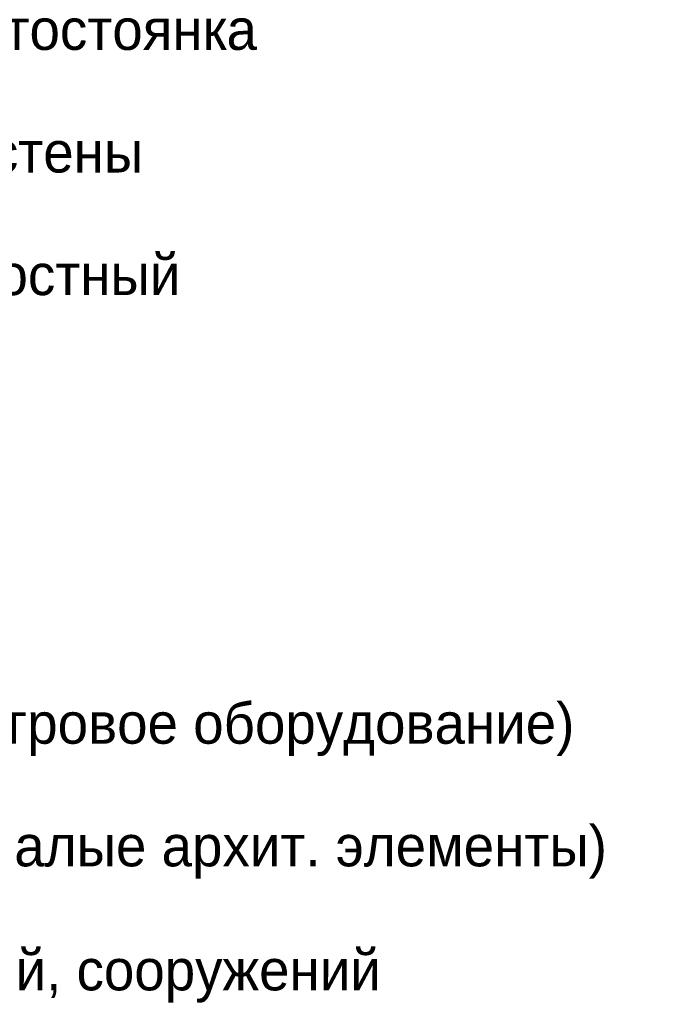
# Model space of a CAD drawing. Header units: millimetres. Extents: x 4385 to 11928, y 17253 to 36963.
# Tile 241 of 256: x 7728 to 7751, y 18754 to 18790. Entities that reach past the tile are written whole.
import ezdxf

# ---------------------------------------------------------------- set-up
doc = ezdxf.new("R2010")
doc.units = ezdxf.units.MM
doc.layers.add('БЛАГО_Ботаническая_Р$0$ГП_рамка', color=7, linetype='Continuous', lineweight=18, true_color=0x000000)
doc.styles.add('БЛАГО_Ботаническая_Р$0$GENERATED_STYLE_1', font='GOTHIC.TTF')

# ---------------------------------------------------------------- blocks, each defined once
blk = doc.blocks.new('*U1064')
at = {"layer": 'БЛАГО_Ботаническая_Р$0$ГП_рамка', "char_height": 1.5, "attachment_point": 4, "style": 'БЛАГО_Ботаническая_Р$0$GENERATED_STYLE_1'}
for s, insert, width in [('- проектируемая подземная автостоянка', (7698.246, 18789.553), 53.9889), ('- проектируемые подпорные стены', (7699.315, 18785.053), 56.95118), ('- лоток водоотводной поверхностный', (7698.428, 18780.553), 56.95118), ('- номер МАФ по ведомости (игровое оборудование)', (7699.315, 18764.09), 56.95118), ('- номер МАФ по ведомости (малые архит. элементы)', (7699.315, 18759.59), 56.95118), ('- номер проектируемых зданий, сооружений', (7699.421, 18755.038), 53.9889)]:
    blk.add_mtext(s, dxfattribs=dict(at, insert=insert, width=width))

msp = doc.modelspace()

# ---------------------------------------------------------------- block references
msp.add_blockref('*U1064', (0, 0))

doc.saveas('drawing.dxf')
